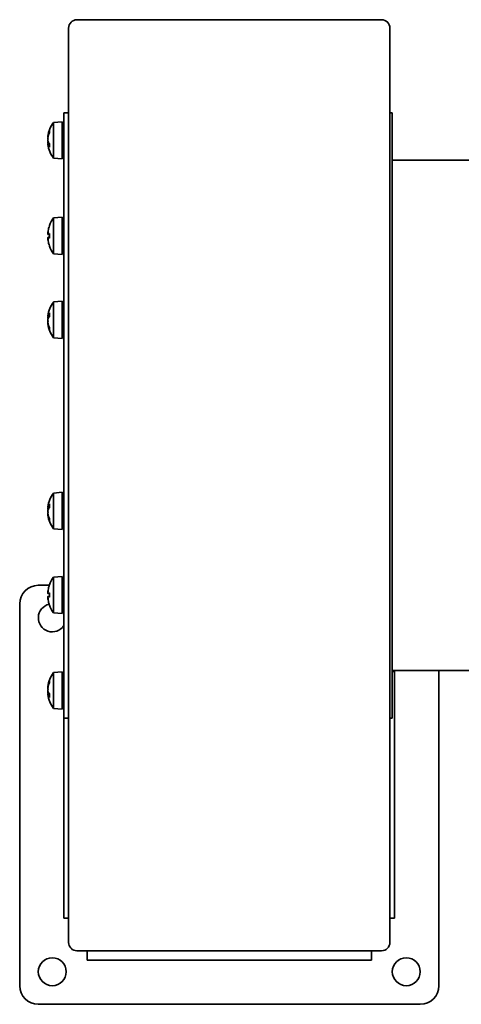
# Model space of a CAD drawing. Header units: millimetres. Extents: x 86 to 334, y 36 to 261.
# Tile 1 of 2: x 86 to 181, y 36 to 248. Entities that reach past the tile are written whole.
import ezdxf

# ---------------------------------------------------------------- set-up
doc = ezdxf.new("R2010")
doc.units = ezdxf.units.MM
doc.layers.add('Krawędzie widoczne(ISO)', color=7, linetype='Continuous', lineweight=35, true_color=0x262659)

msp = doc.modelspace()

# ---------------------------------------------------------------- linework, layer by layer
at = {"layer": 'Krawędzie widoczne(ISO)'}
for p, q in [((98.3, 247.75), (163.7, 247.75)), ((96.5, 155.25), (96.5, 245.95)), ((165.5, 245.95), (165.5, 155.25)), ((95.5, 227.75), (95.5, 97.75)), ((95.5, 227.75), (96.5, 227.75)), ((166, 227.75), (165.5, 227.75)), ((166, 97.75), (166, 227.75)), ((93.25, 225.68), (95.1, 225.84)), ((93.25, 218), (93.25, 225.68)), ((95.1, 217.84), (95.1, 225.84)), ((92.06, 222.71), (92.12, 222.71)), ((92.07, 222.56), (92.09, 222.56)), ((92.38, 223.88), (92.38, 223.44)), ((95.1, 223.94), (95.5, 223.94)), ((92.06, 220.96), (92.07, 220.96)), ((92.07, 221.11), (92.38, 221.14)), ((92.38, 221.19), (92.38, 220.39)), ((93.25, 218), (95.1, 217.84)), ((95.1, 219.74), (95.5, 219.74)), ((196, 217.55), (166, 217.55)), ((93.25, 205.16), (95.1, 205.32)), ((93.25, 197.48), (93.25, 205.16)), ((95.1, 197.32), (95.1, 205.32)), ((92.38, 203.46), (92.38, 203.44)), ((95.1, 203.42), (95.5, 203.42)), ((92.07, 202.03), (92.09, 202.03)), ((92.08, 201.62), (92.38, 201.6)), ((92.08, 201.01), (92.38, 201.04)), ((92.38, 201.79), (92.38, 200.85)), ((92.07, 200.61), (92.09, 200.61)), ((92.38, 199.19), (92.38, 199.18)), ((95.1, 199.22), (95.5, 199.22)), ((93.25, 197.48), (95.1, 197.32)), ((93.25, 187.11), (95.1, 187.27)), ((93.25, 179.43), (93.25, 187.11)), ((95.1, 179.27), (95.1, 187.27)), ((92.06, 184.15), (92.07, 184.15)), ((92.38, 184.72), (92.38, 183.92)), ((95.1, 185.37), (95.5, 185.37)), ((92.06, 182.4), (92.12, 182.4)), ((92.07, 184), (92.38, 183.97)), ((92.07, 182.55), (92.09, 182.55)), ((92.38, 181.67), (92.38, 181.23)), ((95.1, 181.17), (95.5, 181.17)), ((93.25, 179.43), (95.1, 179.27)), ((96.5, 49.55), (96.5, 155.25)), ((165.5, 155.25), (165.5, 49.55)), ((93.25, 146.07), (95.1, 146.23)), ((93.25, 138.39), (93.25, 146.07)), ((95.1, 138.23), (95.1, 146.23)), ((95.1, 144.33), (95.5, 144.33)), ((92.06, 143.1), (92.07, 143.1)), ((92.07, 142.95), (92.38, 142.93)), ((92.38, 143.68), (92.38, 142.88)), ((92.06, 141.35), (92.12, 141.36)), ((92.07, 141.5), (92.09, 141.5)), ((92.38, 140.63), (92.38, 140.18)), ((95.1, 140.13), (95.5, 140.13)), ((93.25, 138.39), (95.1, 138.23)), ((93.25, 128.02), (95.1, 128.18)), ((93.25, 120.34), (93.25, 128.02)), ((95.1, 120.18), (95.1, 128.18)), ((90, 126.25), (92.36, 126.25)), ((92.07, 124.89), (92.09, 124.89)), ((92.38, 126.32), (92.38, 126.31)), ((95.1, 126.28), (95.5, 126.28)), ((92.07, 123.47), (92.09, 123.47)), ((92.08, 124.49), (92.38, 124.46)), ((92.08, 123.88), (92.38, 123.9)), ((92.38, 124.65), (92.38, 123.71)), ((86, 40.25), (86, 122.25)), ((92.38, 122.06), (92.38, 122.04)), ((95.1, 122.08), (95.5, 122.08)), ((93.25, 120.34), (95.1, 120.18)), ((334, 107.95), (166, 107.95)), ((176, 107.95), (176, 40.25)), ((93.25, 107.5), (95.1, 107.66)), ((93.25, 99.82), (93.25, 107.5)), ((95.1, 99.66), (95.1, 107.66)), ((95.1, 105.76), (95.5, 105.76)), ((166.5, 107.75), (166, 107.75)), ((166.5, 107.75), (166.5, 107.16)), ((166.5, 103.34), (166.5, 107.16)), ((92.06, 104.54), (92.12, 104.53)), ((92.07, 104.39), (92.09, 104.39)), ((92.38, 105.71), (92.38, 105.26)), ((92.06, 102.79), (92.07, 102.79)), ((92.07, 102.94), (92.38, 102.96)), ((92.38, 103.01), (92.38, 102.21)), ((95.1, 101.56), (95.5, 101.56)), ((166.5, 103.34), (166.5, 101.92)), ((166.5, 60.58), (166.5, 101.92)), ((93.25, 99.82), (95.1, 99.66)), ((95.5, 60.58), (95.5, 97.75)), ((95.5, 97.75), (96.5, 97.75)), ((166, 97.75), (165.5, 97.75)), ((95.5, 59.16), (95.5, 60.58)), ((166.5, 60.58), (166.5, 59.16)), ((95.5, 55.34), (95.5, 59.16)), ((166.5, 55.34), (166.5, 59.16)), ((95.5, 54.75), (95.5, 55.34)), ((166.5, 55.34), (166.5, 54.75)), ((95.5, 54.75), (96.5, 54.75)), ((165.5, 54.75), (166.5, 54.75)), ((98.3, 47.75), (163.7, 47.75)), ((100.5, 47.75), (100.5, 45.75)), ((161.5, 45.75), (161.5, 47.75)), ((101.09, 45.75), (100.5, 45.75)), ((104.91, 45.75), (101.09, 45.75)), ((106.33, 45.75), (104.91, 45.75)), ((155.67, 45.75), (106.33, 45.75)), ((157.09, 45.75), (155.67, 45.75)), ((160.91, 45.75), (157.09, 45.75)), ((161.5, 45.75), (160.91, 45.75)), ((172, 36.25), (90, 36.25))]:
    msp.add_line(p, q, dxfattribs=at)
for centre in [(93, 43.25), (169, 43.25)]:
    msp.add_circle(centre, 3, dxfattribs=at)
for centre, radius, start, end in [((98.3, 245.95), 1.8, 90, 180), ((163.7, 245.95), 1.8, 0, 90), ((98.5, 221.84), 6.5, 143.8044, 172.2623), ((98.5, 221.84), 6.5, 187.7377, 216.1956), ((98.5, 201.32), 6.5, 143.8044, 160.1185), ((92.58, 203.46), 0.206, 160.1185, 180), ((92.58, 199.18), 0.206, 180, 199.8815), ((98.5, 201.32), 6.5, 199.8815, 216.1956), ((98.5, 183.27), 6.5, 143.8044, 172.2623), ((98.5, 183.27), 6.5, 187.7377, 216.1956), ((98.5, 142.23), 6.5, 143.8044, 172.2623), ((98.5, 142.23), 6.5, 187.7377, 216.1956), ((98.5, 124.18), 6.5, 143.8044, 160.1185), ((90, 122.25), 4, 90, 180), ((92.58, 126.32), 0.206, 160.1185, 180), ((93, 119.25), 3, 102.808, 326.4427), ((92.58, 122.04), 0.206, 180, 199.8815), ((98.5, 124.18), 6.5, 199.8815, 216.1956), ((93, 119.25), 3, 33.5573, 45.573), ((98.5, 103.66), 6.5, 143.8044, 172.2623), ((98.5, 103.66), 6.5, 187.7377, 216.1956), ((98.3, 49.55), 1.8, 180, 270), ((163.7, 49.55), 1.8, 270, 0), ((90, 40.25), 4, 180, 270), ((172, 40.25), 4, 270, 0)]:
    msp.add_arc(centre, radius, start, end, dxfattribs=at)
for centre, major_axis, ratio, start_param, end_param in [((96.96, 224.34), (-4.88, -3), 0.298412, 5.869205, 5.940742), ((96.96, 219.21), (-4.94, 2.89), 0.148062, 6.137257, 6.208794), ((91.74, 222.37), (-0.456, 0.262), 0.073585, 2.405468, 2.566806), ((98.46, 221.69), (-6.27, 1.64), 0.93862, 6.175965, 6.354112), ((98.46, 222.13), (-6.43, -0.87), 0.758355, 5.833638, 6.011785), ((98.46, 222.26), (-6.46, -0.6), 0.33376, 6.068243, 6.082764), ((92.58, 223.88), (0.202, -0.045), 0.937457, 3.001252, 3.348214), ((96.96, 219.34), (-4.88, 3), 0.298412, 0.342443, 0.349495), ((91.74, 221.78), (0.455, -0.254), 0.150946, 0.851262, 0.862377), ((91.74, 221.31), (-0.456, -0.262), 0.073585, 3.732183, 3.877718), ((96.96, 221.38), (1.63, -5.49), 0.853275, 4.539285, 4.610822), ((96.96, 222.76), (2.93, 4.92), 0.812989, 2.364986, 2.436523), ((91.74, 220.69), (0.453, 0.124), 0.508103, 0.621488, 0.640255), ((98.46, 221.42), (-6.46, 0.6), 0.33376, 0.200421, 0.378568), ((98.46, 222.18), (-6.44, -0.74), 0.645989, 0.095334, 0.273481), ((92.58, 220.4), (-0.206, -0.023), 0.644355, 6.21212, 6.559083), ((98.46, 201.4), (5.84, 2.82), 0.979749, 2.351624, 2.529771), ((96.96, 203.03), (-4.25, -3.83), 0.664926, 5.510896, 5.582433), ((96.96, 199.27), (-4.58, 3.44), 0.554863, 0.162804, 0.234341), ((91.74, 202.29), (-0.452, 0.225), 0.299538, 2.511352, 2.574157), ((98.46, 200.88), (-6.46, 0.57), 0.180266, 5.951633, 6.12978), ((98.46, 201.76), (-6.46, -0.57), 0.180266, 0.153405, 0.331552), ((92.58, 201.77), (0.206, -0.018), 0.179732, 2.810483, 3.157445), ((96.96, 199.61), (4.25, -3.83), 0.664926, 3.842345, 3.913882), ((96.96, 203.36), (-4.58, -3.44), 0.554863, 6.048844, 6.120382), ((91.74, 200.35), (0.452, 0.225), 0.299538, 0.567435, 0.630241), ((98.46, 201.24), (-5.84, 2.82), 0.979749, 0.611822, 0.789969), ((92.58, 200.86), (-0.206, -0.018), 0.179732, 6.267333, 6.614295), ((96.96, 183.73), (-1.63, -5.49), 0.853275, 4.813956, 4.885493), ((96.96, 182.35), (-2.93, 4.92), 0.812989, 0.70507, 0.776607), ((91.74, 184.42), (-0.453, 0.124), 0.508103, 2.501338, 2.520104), ((98.46, 182.93), (-6.44, 0.74), 0.645989, 6.009705, 6.187852), ((92.58, 184.71), (0.206, -0.023), 0.644355, 2.865695, 3.212658), ((91.74, 183.8), (0.456, -0.262), 0.073585, 5.54706, 5.692595), ((96.96, 185.77), (-4.88, -3), 0.298412, 5.933691, 5.940742), ((91.74, 183.32), (-0.455, -0.254), 0.150946, 2.279216, 2.290331), ((96.96, 180.77), (-4.88, 3), 0.298412, 0.342443, 0.413981), ((91.74, 182.74), (0.456, 0.262), 0.073585, 0.574787, 0.736125), ((96.96, 185.9), (-4.94, -2.89), 0.148062, 0.074391, 0.145928), ((98.46, 183.69), (-6.46, -0.6), 0.33376, 5.904617, 6.082764), ((98.46, 182.85), (-6.46, 0.6), 0.33376, 0.200421, 0.214942), ((98.46, 182.98), (-6.43, 0.87), 0.758355, 0.271401, 0.449548), ((98.46, 183.42), (-6.27, -1.64), 0.93862, 6.212259, 6.390406), ((92.58, 181.23), (-0.202, -0.045), 0.937457, 6.076564, 6.423526), ((96.96, 142.68), (-1.63, -5.49), 0.853275, 4.813956, 4.885493), ((96.96, 141.31), (-2.93, 4.92), 0.812989, 0.70507, 0.776607), ((91.74, 143.38), (-0.453, 0.124), 0.508103, 2.501338, 2.520104), ((91.74, 142.76), (0.456, -0.262), 0.073585, 5.54706, 5.692595), ((96.96, 144.73), (-4.88, -3), 0.298412, 5.933691, 5.940742), ((91.74, 142.28), (-0.455, -0.254), 0.150946, 2.279216, 2.290331), ((96.96, 139.73), (-4.88, 3), 0.298412, 0.342443, 0.413981), ((91.74, 141.7), (0.456, 0.262), 0.073585, 0.574787, 0.736125), ((96.96, 144.86), (-4.94, -2.89), 0.148062, 0.074391, 0.145928), ((98.46, 141.89), (-6.44, 0.74), 0.645989, 6.009705, 6.187852), ((98.46, 142.65), (-6.46, -0.6), 0.33376, 5.904617, 6.082764), ((98.46, 141.81), (-6.46, 0.6), 0.33376, 0.200421, 0.214942), ((92.58, 143.67), (0.206, -0.023), 0.644355, 2.865695, 3.212658), ((98.46, 141.94), (-6.43, 0.87), 0.758355, 0.271401, 0.449548), ((98.46, 142.38), (-6.27, -1.64), 0.93862, 6.212259, 6.390406), ((92.58, 140.19), (-0.202, -0.045), 0.937457, 6.076564, 6.423526), ((96.96, 125.89), (-4.25, -3.83), 0.664926, 5.510896, 5.582433), ((96.96, 122.14), (-4.58, 3.44), 0.554863, 0.162804, 0.234341), ((91.74, 125.15), (-0.452, 0.225), 0.299538, 2.511352, 2.574157), ((98.46, 124.26), (5.84, 2.82), 0.979749, 2.351624, 2.529771), ((96.96, 122.47), (4.25, -3.83), 0.664926, 3.842345, 3.913882), ((96.96, 126.23), (-4.58, -3.44), 0.554863, 6.048844, 6.120382), ((91.74, 123.21), (0.452, 0.225), 0.299538, 0.567435, 0.630241), ((98.46, 123.74), (-6.46, 0.57), 0.180266, 5.951633, 6.12978), ((98.46, 124.62), (-6.46, -0.57), 0.180266, 0.153405, 0.331552), ((98.46, 124.1), (-5.84, 2.82), 0.979749, 0.611822, 0.789969), ((92.58, 124.64), (0.206, -0.018), 0.179732, 2.810483, 3.157445), ((92.58, 123.73), (-0.206, -0.018), 0.179732, 6.267333, 6.614295), ((98.46, 103.51), (-6.27, 1.64), 0.93862, 6.175965, 6.354112), ((92.58, 105.7), (0.202, -0.045), 0.937457, 3.001252, 3.348214), ((96.96, 106.16), (-4.88, -3), 0.298412, 5.869205, 5.940742), ((96.96, 101.03), (-4.94, 2.89), 0.148062, 6.137257, 6.208794), ((91.74, 104.19), (-0.456, 0.262), 0.073585, 2.405468, 2.566806), ((98.46, 103.95), (-6.43, -0.87), 0.758355, 5.833638, 6.011785), ((98.46, 104.08), (-6.46, -0.6), 0.33376, 6.068243, 6.082764), ((96.96, 101.16), (-4.88, 3), 0.298412, 0.342443, 0.349495), ((91.74, 103.61), (0.455, -0.254), 0.150946, 0.851262, 0.862377), ((91.74, 103.13), (-0.456, -0.262), 0.073585, 3.732183, 3.877718), ((96.96, 103.21), (1.63, -5.49), 0.853275, 4.539285, 4.610822), ((96.96, 104.58), (2.93, 4.92), 0.812989, 2.364986, 2.436523), ((91.74, 102.51), (0.453, 0.124), 0.508103, 0.621488, 0.640255), ((98.46, 103.24), (-6.46, 0.6), 0.33376, 0.200421, 0.378568), ((98.46, 104), (-6.44, -0.74), 0.645989, 0.095334, 0.273481), ((92.58, 102.22), (-0.206, -0.023), 0.644355, 6.21212, 6.559083)]:
    msp.add_ellipse(centre, major_axis=major_axis, ratio=ratio, start_param=start_param, end_param=end_param, dxfattribs=at)
for points, knots in [([(92.09, 222.91), (92.09, 222.87), (92.08, 222.84), (92.07, 222.78), (92.07, 222.76), (92.06, 222.73), (92.06, 222.72), (92.06, 222.71), (92.06, 222.71), (92.06, 222.71)], [0, 0, 0, 0, 0.01116716, 0.01116716, 0.02233431, 0.02233431, 0.03329353, 0.03329353, 0.03466509, 0.03466509, 0.03466509, 0.03466509]), ([(92.07, 222.71), (92.07, 222.71), (92.07, 222.71), (92.06, 222.68), (92.06, 222.65), (92.06, 222.6), (92.06, 222.58), (92.06, 222.57), (92.06, 222.56), (92.07, 222.56)], [-0.15797902, -0.15797902, -0.15797902, -0.15797902, -0.15764996, -0.15764996, -0.14669212, -0.14669212, -0.13573428, -0.13573428, -0.12832655, -0.12832655, -0.12832655, -0.12832655]), ([(92.07, 222.15), (92.07, 222.15), (92.07, 222.15), (92.06, 222.17), (92.06, 222.2), (92.06, 222.26), (92.06, 222.3), (92.06, 222.37), (92.07, 222.41), (92.07, 222.48), (92.08, 222.52), (92.09, 222.57), (92.09, 222.58), (92.09, 222.6)], [-0.15827539, -0.15827539, -0.15827539, -0.15827539, -0.15764996, -0.15764996, -0.14669212, -0.14669212, -0.13573428, -0.13573428, -0.12469501, -0.12469501, -0.11365575, -0.11365575, -0.10828626, -0.10828626, -0.10828626, -0.10828626]), ([(92.09, 222.1), (92.09, 222.09), (92.08, 222.07), (92.07, 222.03), (92.07, 222.03), (92.07, 222.02)], [-0.1800581, -0.1800581, -0.1800581, -0.1800581, -0.16889095, -0.16889095, -0.16648079, -0.16648079, -0.16648079, -0.16648079]), ([(92.09, 221.58), (92.09, 221.59), (92.08, 221.61), (92.07, 221.66), (92.07, 221.7), (92.06, 221.76), (92.06, 221.8), (92.06, 221.88), (92.06, 221.92), (92.06, 221.97), (92.06, 221.99), (92.07, 222.01)], [-0.1800581, -0.1800581, -0.1800581, -0.1800581, -0.16889095, -0.16889095, -0.15772379, -0.15772379, -0.14676457, -0.14676457, -0.13580535, -0.13580535, -0.13009158, -0.13009158, -0.13009158, -0.13009158]), ([(92.06, 221.84), (92.06, 221.84), (92.06, 221.84), (92.06, 221.8), (92.06, 221.76), (92.06, 221.71), (92.06, 221.69), (92.07, 221.67)], [-0.14690241, -0.14690241, -0.14690241, -0.14690241, -0.14676457, -0.14676457, -0.13580535, -0.13580535, -0.13009158, -0.13009158, -0.13009158, -0.13009158]), ([(92.07, 221.52), (92.07, 221.52), (92.07, 221.52), (92.06, 221.5), (92.06, 221.48), (92.06, 221.42), (92.06, 221.38), (92.06, 221.31), (92.07, 221.27), (92.07, 221.19), (92.08, 221.15), (92.09, 221.12), (92.09, 221.12), (92.09, 221.11)], [-0.15827539, -0.15827539, -0.15827539, -0.15827539, -0.15764996, -0.15764996, -0.14669212, -0.14669212, -0.13573428, -0.13573428, -0.12469501, -0.12469501, -0.11365575, -0.11365575, -0.11264531, -0.11264531, -0.11264531, -0.11264531]), ([(92.07, 220.96), (92.07, 220.96), (92.07, 220.97), (92.06, 221), (92.06, 221.03), (92.06, 221.08), (92.06, 221.09), (92.06, 221.11), (92.07, 221.12), (92.07, 221.11), (92.08, 221.09), (92.09, 221.07), (92.09, 221.06), (92.09, 221.04)], [-0.15827557, -0.15827557, -0.15827557, -0.15827557, -0.15765014, -0.15765014, -0.1466923, -0.1466923, -0.13573446, -0.13573446, -0.12469519, -0.12469519, -0.11365593, -0.11365593, -0.10828644, -0.10828644, -0.10828644, -0.10828644]), ([(92.06, 220.96), (92.06, 220.96), (92.06, 220.96), (92.06, 220.97), (92.06, 220.96), (92.06, 220.94), (92.06, 220.93), (92.07, 220.92)], [-0.14690216, -0.14690216, -0.14690216, -0.14690216, -0.14676432, -0.14676432, -0.1358051, -0.1358051, -0.13009133, -0.13009133, -0.13009133, -0.13009133]), ([(92.07, 202.03), (92.07, 202.03), (92.07, 202.03), (92.06, 202.03), (92.06, 202.04), (92.06, 202.06), (92.06, 202.09), (92.06, 202.14), (92.07, 202.17), (92.07, 202.24), (92.08, 202.28), (92.09, 202.34), (92.09, 202.35), (92.09, 202.37)], [-0.15827539, -0.15827539, -0.15827539, -0.15827539, -0.15764996, -0.15764996, -0.14669212, -0.14669212, -0.13573428, -0.13573428, -0.12469501, -0.12469501, -0.11365575, -0.11365575, -0.10828626, -0.10828626, -0.10828626, -0.10828626]), ([(92.09, 201.62), (92.09, 201.62), (92.08, 201.62), (92.07, 201.64), (92.07, 201.65), (92.06, 201.7), (92.06, 201.72), (92.06, 201.79), (92.06, 201.83), (92.06, 201.88), (92.06, 201.9), (92.07, 201.92)], [0, 0, 0, 0, 0.01116716, 0.01116716, 0.02233431, 0.02233431, 0.03329353, 0.03329353, 0.04425275, 0.04425275, 0.04996652, 0.04996652, 0.04996652, 0.04996652]), ([(92.07, 200.71), (92.07, 200.72), (92.07, 200.72), (92.06, 200.76), (92.06, 200.8), (92.06, 200.87), (92.06, 200.9), (92.06, 200.95), (92.07, 200.98), (92.07, 201.01), (92.08, 201.01), (92.09, 201.01), (92.09, 201.01), (92.09, 201.01)], [-0.15827539, -0.15827539, -0.15827539, -0.15827539, -0.15764996, -0.15764996, -0.14669212, -0.14669212, -0.13573428, -0.13573428, -0.12469501, -0.12469501, -0.11365575, -0.11365575, -0.10828626, -0.10828626, -0.10828626, -0.10828626]), ([(92.09, 200.26), (92.09, 200.3), (92.08, 200.34), (92.07, 200.41), (92.07, 200.45), (92.06, 200.51), (92.06, 200.54), (92.06, 200.58), (92.06, 200.6), (92.06, 200.61), (92.06, 200.61), (92.07, 200.61)], [-0.1800581, -0.1800581, -0.1800581, -0.1800581, -0.16889095, -0.16889095, -0.15772379, -0.15772379, -0.14676457, -0.14676457, -0.13580535, -0.13580535, -0.13009158, -0.13009158, -0.13009158, -0.13009158]), ([(92.07, 184.19), (92.07, 184.19), (92.07, 184.19), (92.06, 184.17), (92.06, 184.15), (92.06, 184.15), (92.06, 184.15), (92.06, 184.15)], [-0.15827539, -0.15827539, -0.15827539, -0.15827539, -0.15764996, -0.15764996, -0.14669212, -0.14669212, -0.14159818, -0.14159818, -0.14159818, -0.14159818]), ([(92.09, 184.06), (92.09, 184.04), (92.08, 184.02), (92.07, 184), (92.07, 183.99), (92.06, 184), (92.06, 184.01), (92.06, 184.05), (92.06, 184.07), (92.06, 184.11), (92.06, 184.13), (92.07, 184.15)], [-0.1800581, -0.1800581, -0.1800581, -0.1800581, -0.16889095, -0.16889095, -0.15772379, -0.15772379, -0.14676457, -0.14676457, -0.13580535, -0.13580535, -0.13009158, -0.13009158, -0.13009158, -0.13009158]), ([(92.09, 184), (92.08, 183.98), (92.08, 183.95), (92.07, 183.89), (92.07, 183.85), (92.06, 183.78), (92.06, 183.74), (92.06, 183.67), (92.06, 183.64), (92.06, 183.61), (92.06, 183.59), (92.07, 183.58)], [0.00439351, 0.00439351, 0.00439351, 0.00439351, 0.01116716, 0.01116716, 0.02233431, 0.02233431, 0.03329353, 0.03329353, 0.04425275, 0.04425275, 0.04996652, 0.04996652, 0.04996652, 0.04996652]), ([(92.07, 183.1), (92.07, 183.11), (92.07, 183.11), (92.06, 183.14), (92.06, 183.18), (92.06, 183.26), (92.06, 183.3), (92.06, 183.37), (92.07, 183.4), (92.07, 183.46), (92.08, 183.49), (92.09, 183.52), (92.09, 183.53), (92.09, 183.53)], [-0.15827557, -0.15827557, -0.15827557, -0.15827557, -0.15765014, -0.15765014, -0.1466923, -0.1466923, -0.13573446, -0.13573446, -0.12469519, -0.12469519, -0.11365593, -0.11365593, -0.10828644, -0.10828644, -0.10828644, -0.10828644]), ([(92.07, 183.44), (92.07, 183.44), (92.07, 183.43), (92.06, 183.4), (92.06, 183.36), (92.06, 183.31), (92.06, 183.29), (92.06, 183.27)], [-0.15827539, -0.15827539, -0.15827539, -0.15827539, -0.15764996, -0.15764996, -0.14669212, -0.14669212, -0.14159818, -0.14159818, -0.14159818, -0.14159818]), ([(92.09, 182.51), (92.09, 182.54), (92.08, 182.57), (92.07, 182.65), (92.07, 182.69), (92.06, 182.76), (92.06, 182.8), (92.06, 182.87), (92.06, 182.9), (92.06, 182.94), (92.06, 182.95), (92.07, 182.96)], [-0.18005785, -0.18005785, -0.18005785, -0.18005785, -0.1688907, -0.1688907, -0.15772354, -0.15772354, -0.14676432, -0.14676432, -0.1358051, -0.1358051, -0.13009133, -0.13009133, -0.13009133, -0.13009133]), ([(92.07, 182.55), (92.06, 182.55), (92.06, 182.54), (92.06, 182.54), (92.06, 182.53), (92.06, 182.49), (92.06, 182.47), (92.06, 182.43), (92.06, 182.41), (92.07, 182.4)], [-0.1601035, -0.1601035, -0.1601035, -0.1601035, -0.15772379, -0.15772379, -0.14676457, -0.14676457, -0.13580535, -0.13580535, -0.1303757, -0.1303757, -0.1303757, -0.1303757]), ([(92.06, 182.4), (92.06, 182.39), (92.06, 182.39), (92.06, 182.38), (92.07, 182.36), (92.07, 182.31), (92.08, 182.28), (92.09, 182.24), (92.09, 182.22), (92.09, 182.2)], [-0.14159818, -0.14159818, -0.14159818, -0.14159818, -0.13573428, -0.13573428, -0.12469501, -0.12469501, -0.11365575, -0.11365575, -0.10828626, -0.10828626, -0.10828626, -0.10828626]), ([(92.07, 183.09), (92.08, 183.07), (92.08, 183.05), (92.09, 183.02), (92.09, 183.02), (92.09, 183.01)], [-0.12203933, -0.12203933, -0.12203933, -0.12203933, -0.11365575, -0.11365575, -0.10828626, -0.10828626, -0.10828626, -0.10828626]), ([(92.07, 143.14), (92.07, 143.14), (92.07, 143.14), (92.06, 143.12), (92.06, 143.11), (92.06, 143.1), (92.06, 143.1), (92.06, 143.1)], [-0.15827539, -0.15827539, -0.15827539, -0.15827539, -0.15764996, -0.15764996, -0.14669212, -0.14669212, -0.14159818, -0.14159818, -0.14159818, -0.14159818]), ([(92.09, 143.02), (92.09, 143), (92.08, 142.98), (92.07, 142.96), (92.07, 142.95), (92.06, 142.96), (92.06, 142.97), (92.06, 143.01), (92.06, 143.03), (92.06, 143.07), (92.06, 143.09), (92.07, 143.11)], [-0.1800581, -0.1800581, -0.1800581, -0.1800581, -0.16889095, -0.16889095, -0.15772379, -0.15772379, -0.14676457, -0.14676457, -0.13580535, -0.13580535, -0.13009158, -0.13009158, -0.13009158, -0.13009158]), ([(92.09, 142.95), (92.08, 142.93), (92.08, 142.91), (92.07, 142.85), (92.07, 142.81), (92.06, 142.74), (92.06, 142.7), (92.06, 142.63), (92.06, 142.6), (92.06, 142.56), (92.06, 142.55), (92.07, 142.54)], [-0.17566434, -0.17566434, -0.17566434, -0.17566434, -0.1688907, -0.1688907, -0.15772354, -0.15772354, -0.14676432, -0.14676432, -0.1358051, -0.1358051, -0.13009133, -0.13009133, -0.13009133, -0.13009133]), ([(92.07, 142.06), (92.07, 142.06), (92.07, 142.07), (92.06, 142.1), (92.06, 142.14), (92.06, 142.21), (92.06, 142.25), (92.06, 142.32), (92.07, 142.36), (92.07, 142.42), (92.08, 142.45), (92.09, 142.48), (92.09, 142.48), (92.09, 142.49)], [-0.15827539, -0.15827539, -0.15827539, -0.15827539, -0.15764996, -0.15764996, -0.14669212, -0.14669212, -0.13573428, -0.13573428, -0.12469501, -0.12469501, -0.11365575, -0.11365575, -0.10828626, -0.10828626, -0.10828626, -0.10828626]), ([(92.07, 142.4), (92.07, 142.39), (92.07, 142.39), (92.06, 142.36), (92.06, 142.32), (92.06, 142.26), (92.06, 142.25), (92.06, 142.23)], [-0.15827557, -0.15827557, -0.15827557, -0.15827557, -0.15765014, -0.15765014, -0.1466923, -0.1466923, -0.14159836, -0.14159836, -0.14159836, -0.14159836]), ([(92.09, 141.47), (92.09, 141.5), (92.08, 141.53), (92.07, 141.61), (92.07, 141.65), (92.06, 141.72), (92.06, 141.76), (92.06, 141.83), (92.06, 141.86), (92.06, 141.89), (92.06, 141.91), (92.07, 141.92)], [0, 0, 0, 0, 0.01116716, 0.01116716, 0.02233431, 0.02233431, 0.03329353, 0.03329353, 0.04425275, 0.04425275, 0.04996652, 0.04996652, 0.04996652, 0.04996652]), ([(92.07, 142.05), (92.08, 142.02), (92.08, 142.01), (92.09, 141.98), (92.09, 141.97), (92.09, 141.97)], [-0.12203951, -0.12203951, -0.12203951, -0.12203951, -0.11365593, -0.11365593, -0.10828644, -0.10828644, -0.10828644, -0.10828644]), ([(92.07, 141.5), (92.06, 141.5), (92.06, 141.5), (92.06, 141.5), (92.06, 141.49), (92.06, 141.45), (92.06, 141.43), (92.06, 141.39), (92.06, 141.37), (92.07, 141.35)], [-0.1601035, -0.1601035, -0.1601035, -0.1601035, -0.15772379, -0.15772379, -0.14676457, -0.14676457, -0.13580535, -0.13580535, -0.1303757, -0.1303757, -0.1303757, -0.1303757]), ([(92.06, 141.35), (92.06, 141.35), (92.06, 141.35), (92.06, 141.33), (92.07, 141.32), (92.07, 141.27), (92.08, 141.24), (92.09, 141.19), (92.09, 141.18), (92.09, 141.16)], [-0.14159818, -0.14159818, -0.14159818, -0.14159818, -0.13573428, -0.13573428, -0.12469501, -0.12469501, -0.11365575, -0.11365575, -0.10828626, -0.10828626, -0.10828626, -0.10828626]), ([(92.07, 124.89), (92.07, 124.89), (92.07, 124.89), (92.06, 124.89), (92.06, 124.9), (92.06, 124.93), (92.06, 124.95), (92.06, 125), (92.07, 125.04), (92.07, 125.11), (92.08, 125.15), (92.09, 125.2), (92.09, 125.22), (92.09, 125.24)], [-0.15827557, -0.15827557, -0.15827557, -0.15827557, -0.15765014, -0.15765014, -0.1466923, -0.1466923, -0.13573446, -0.13573446, -0.12469519, -0.12469519, -0.11365593, -0.11365593, -0.10828644, -0.10828644, -0.10828644, -0.10828644]), ([(92.09, 124.49), (92.09, 124.48), (92.08, 124.48), (92.07, 124.5), (92.07, 124.52), (92.06, 124.56), (92.06, 124.59), (92.06, 124.65), (92.06, 124.69), (92.06, 124.75), (92.06, 124.77), (92.07, 124.79)], [-0.18005785, -0.18005785, -0.18005785, -0.18005785, -0.1688907, -0.1688907, -0.15772354, -0.15772354, -0.14676432, -0.14676432, -0.1358051, -0.1358051, -0.13009133, -0.13009133, -0.13009133, -0.13009133]), ([(92.07, 123.58), (92.07, 123.58), (92.07, 123.58), (92.06, 123.62), (92.06, 123.66), (92.06, 123.73), (92.06, 123.77), (92.06, 123.82), (92.07, 123.84), (92.07, 123.87), (92.08, 123.88), (92.09, 123.88), (92.09, 123.88), (92.09, 123.88)], [-0.15827539, -0.15827539, -0.15827539, -0.15827539, -0.15764996, -0.15764996, -0.14669212, -0.14669212, -0.13573428, -0.13573428, -0.12469501, -0.12469501, -0.11365575, -0.11365575, -0.10828626, -0.10828626, -0.10828626, -0.10828626]), ([(92.09, 123.13), (92.09, 123.16), (92.08, 123.2), (92.07, 123.28), (92.07, 123.32), (92.06, 123.38), (92.06, 123.4), (92.06, 123.45), (92.06, 123.46), (92.06, 123.47), (92.06, 123.47), (92.07, 123.47)], [-0.1800581, -0.1800581, -0.1800581, -0.1800581, -0.16889095, -0.16889095, -0.15772379, -0.15772379, -0.14676457, -0.14676457, -0.13580535, -0.13580535, -0.13009158, -0.13009158, -0.13009158, -0.13009158]), ([(92.09, 104.73), (92.09, 104.69), (92.08, 104.66), (92.07, 104.6), (92.07, 104.58), (92.06, 104.55), (92.06, 104.54), (92.06, 104.54), (92.06, 104.54), (92.06, 104.54)], [-0.18005785, -0.18005785, -0.18005785, -0.18005785, -0.1688907, -0.1688907, -0.15772354, -0.15772354, -0.14676432, -0.14676432, -0.14539276, -0.14539276, -0.14539276, -0.14539276]), ([(92.07, 104.54), (92.07, 104.53), (92.07, 104.53), (92.06, 104.5), (92.06, 104.47), (92.06, 104.42), (92.06, 104.41), (92.06, 104.39), (92.06, 104.39), (92.07, 104.39)], [-0.1579792, -0.1579792, -0.1579792, -0.1579792, -0.15765014, -0.15765014, -0.1466923, -0.1466923, -0.13573446, -0.13573446, -0.12832673, -0.12832673, -0.12832673, -0.12832673]), ([(92.07, 103.98), (92.07, 103.98), (92.07, 103.98), (92.06, 104), (92.06, 104.02), (92.06, 104.08), (92.06, 104.12), (92.06, 104.19), (92.07, 104.23), (92.07, 104.31), (92.08, 104.35), (92.09, 104.39), (92.09, 104.41), (92.09, 104.42)], [-0.15827539, -0.15827539, -0.15827539, -0.15827539, -0.15764996, -0.15764996, -0.14669212, -0.14669212, -0.13573428, -0.13573428, -0.12469501, -0.12469501, -0.11365575, -0.11365575, -0.10828626, -0.10828626, -0.10828626, -0.10828626]), ([(92.09, 103.4), (92.09, 103.41), (92.08, 103.43), (92.07, 103.49), (92.07, 103.52), (92.06, 103.59), (92.06, 103.62), (92.06, 103.7), (92.06, 103.74), (92.06, 103.79), (92.06, 103.81), (92.07, 103.83)], [-0.1800581, -0.1800581, -0.1800581, -0.1800581, -0.16889095, -0.16889095, -0.15772379, -0.15772379, -0.14676457, -0.14676457, -0.13580535, -0.13580535, -0.13009158, -0.13009158, -0.13009158, -0.13009158]), ([(92.06, 103.66), (92.06, 103.66), (92.06, 103.66), (92.06, 103.62), (92.06, 103.58), (92.06, 103.53), (92.06, 103.51), (92.07, 103.49)], [-0.14690241, -0.14690241, -0.14690241, -0.14690241, -0.14676457, -0.14676457, -0.13580535, -0.13580535, -0.13009158, -0.13009158, -0.13009158, -0.13009158]), ([(92.09, 103.92), (92.09, 103.91), (92.08, 103.89), (92.07, 103.86), (92.07, 103.85), (92.07, 103.85)], [-0.1800581, -0.1800581, -0.1800581, -0.1800581, -0.16889095, -0.16889095, -0.16648079, -0.16648079, -0.16648079, -0.16648079]), ([(92.07, 103.35), (92.07, 103.35), (92.07, 103.35), (92.06, 103.33), (92.06, 103.3), (92.06, 103.24), (92.06, 103.2), (92.06, 103.13), (92.07, 103.09), (92.07, 103.02), (92.08, 102.98), (92.09, 102.94), (92.09, 102.94), (92.09, 102.94)], [-0.15827539, -0.15827539, -0.15827539, -0.15827539, -0.15764996, -0.15764996, -0.14669212, -0.14669212, -0.13573428, -0.13573428, -0.12469501, -0.12469501, -0.11365575, -0.11365575, -0.11264531, -0.11264531, -0.11264531, -0.11264531]), ([(92.07, 102.78), (92.07, 102.79), (92.07, 102.79), (92.06, 102.82), (92.06, 102.85), (92.06, 102.9), (92.06, 102.92), (92.06, 102.93), (92.07, 102.94), (92.07, 102.93), (92.08, 102.92), (92.09, 102.89), (92.09, 102.88), (92.09, 102.87)], [-0.15827539, -0.15827539, -0.15827539, -0.15827539, -0.15764996, -0.15764996, -0.14669212, -0.14669212, -0.13573428, -0.13573428, -0.12469501, -0.12469501, -0.11365575, -0.11365575, -0.10828626, -0.10828626, -0.10828626, -0.10828626]), ([(92.06, 102.79), (92.06, 102.79), (92.06, 102.79), (92.06, 102.79), (92.06, 102.78), (92.06, 102.76), (92.06, 102.76), (92.07, 102.75)], [0.03315569, 0.03315569, 0.03315569, 0.03315569, 0.03329353, 0.03329353, 0.04425275, 0.04425275, 0.04996652, 0.04996652, 0.04996652, 0.04996652])]:
    msp.add_open_spline(points, degree=3, knots=knots, dxfattribs=at)

doc.saveas('drawing.dxf')
